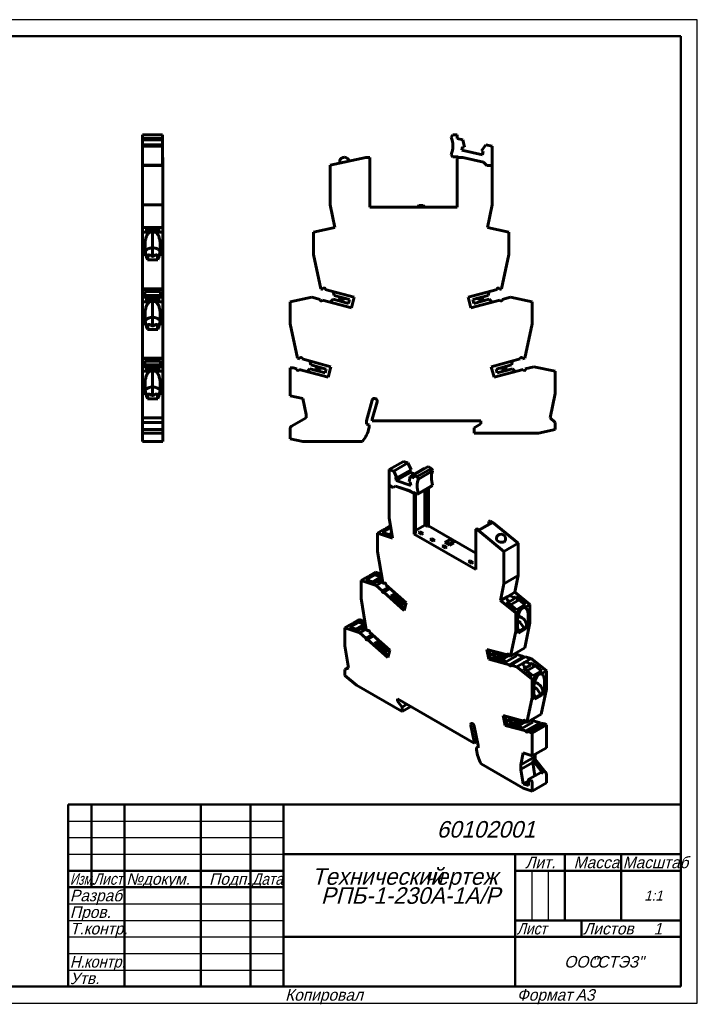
# Model space of a CAD drawing. Header units: millimetres. Extents: x 0 to 420, y 0 to 297.
# Tile 2 of 2: x 215 to 420, y 0 to 297. Entities that reach past the tile are written whole.
import ezdxf

# ---------------------------------------------------------------- set-up
doc = ezdxf.new("R2010")
doc.units = ezdxf.units.MM
doc.styles.add('TextStyle_10', font='T-FLEX Type A.TTF', dxfattribs={"oblique": 15, "height": 3.5})
doc.styles.add('TextStyle_2', font='T-FLEX Type A.TTF', dxfattribs={"oblique": 15, "height": 3.5})
doc.styles.add('TextStyle_3', font='T-FLEX Type A.TTF', dxfattribs={"width": 0.744064, "oblique": 15, "height": 3.5})
doc.styles.add('TextStyle_4', font='T-FLEX Type A.TTF', dxfattribs={"width": 0.883061, "oblique": 15, "height": 3.5})
doc.styles.add('TextStyle_5', font='T-FLEX Type A.TTF', dxfattribs={"width": 0.883061, "oblique": 15, "height": 3.5})
doc.styles.add('TextStyle_6', font='T-FLEX Type A.TTF', dxfattribs={"width": 0.94413, "oblique": 15, "height": 3.5})
doc.styles.add('TextStyle_7', font='T-FLEX Type A.TTF', dxfattribs={"width": 0.98844, "oblique": 15, "height": 3.5})
doc.styles.add('TextStyle_8', font='T-FLEX Type A.TTF', dxfattribs={"oblique": 15, "height": 5})
doc.styles.add('TextStyle_9', font='T-FLEX Type A.TTF', dxfattribs={"oblique": 15, "height": 3})

# ---------------------------------------------------------------- blocks, each defined once
blk = doc.blocks.new('_FR1Страница_1')
at = {"color": 7, "linetype": 'Continuous', "lineweight": 25}
for p, q in [((420, 297), (0, 297)), ((420, 0), (420, 297)), ((230, 55), (295, 55)), ((230, 50), (295, 50)), ((230, 45), (295, 45)), ((370, 40), (370, 25)), ((375, 40), (375, 25)), ((230, 30), (295, 30)), ((230, 25), (295, 25)), ((230, 20), (295, 20)), ((365, 20), (415, 20)), ((385, 20), (385, 20)), ((230, 15), (295, 15)), ((230, 10), (295, 10)), ((0, 0), (420, 0))]:
    blk.add_line(p, q, dxfattribs=at)
at = {"color": 7, "linetype": 'Continuous', "lineweight": 50}
for p, q in [((20, 292), (415, 292)), ((415, 292), (415, 5)), ((230, 5), (230, 60)), ((230, 60), (415, 60)), ((237, 60), (237, 35)), ((247, 60), (247, 5)), ((270, 60), (270, 5)), ((285, 60), (285, 5)), ((295, 60), (295, 5)), ((295, 45), (415, 45)), ((365, 45), (365, 5)), ((380, 45), (380, 25)), ((397, 45), (397, 25)), ((230, 40), (295, 40)), ((365, 40), (415, 40)), ((230, 35), (295, 35)), ((365, 25), (415, 25)), ((385, 25), (385, 20)), ((295, 20), (415, 20)), ((415, 5), (20, 5))]:
    blk.add_line(p, q, dxfattribs=at)
at = {"color": 7, "oblique": 15}
for s, height, style, p in [('60102001', 5, 'TextStyle_8', (341.3, 50)), ('Лит.', 3.5, 'TextStyle_2', (368.03, 40.76)), ('Масса', 3.5, 'TextStyle_2', (382.65, 40.76)), ('№', 3.5, 'TextStyle_2', (247.5, 35.75)), ('Подп.', 3.5, 'TextStyle_2', (272.53, 35.75)), ('Технический', 5, 'TextStyle_8', (303.55, 35.75)), ('чертеж', 5, 'TextStyle_8', (337.51, 35.75)), ('докум.', 3.5, 'TextStyle_2', (252.5, 35.75)), ('Разраб.', 3.5, 'TextStyle_2', (230.5, 30.75)), ('РПБ-1-230A-1A/P', 5, 'TextStyle_8', (306.29, 30)), ('1:1', 3, 'TextStyle_9', (403.99, 31)), ('Пров.', 3.5, 'TextStyle_2', (230.5, 25.75)), ('Т.контр.', 3.5, 'TextStyle_2', (230.5, 20.75)), ('Листов', 3.5, 'TextStyle_2', (385.5, 20.75)), ('1', 3.5, 'TextStyle_10', (406.78, 20.75)), ('ООО', 3.5, 'TextStyle_2', (379.78, 10.75)), ('"СТЭЗ"', 3.5, 'TextStyle_2', (388.03, 10.75)), ('Утв.', 3.5, 'TextStyle_2', (230.5, 5.75)), ('Копировал', 3.5, 'TextStyle_2', (295.5, 0.75)), ('Формат', 3.5, 'TextStyle_2', (365.5, 0.75)), ('A3', 3.5, 'TextStyle_2', (383.24, 0.75))]:
    blk.add_text(s, height=height, dxfattribs=dict(at, style=style)).set_placement(p)
for s, style, width, p in [('Масштаб', 'TextStyle_7', 0.98844, (397.5, 40.76)), ('Изм.', 'TextStyle_3', 0.744064, (230.5, 35.75)), ('Лист', 'TextStyle_4', 0.883061, (237.5, 35.75)), ('Дата', 'TextStyle_5', 0.883061, (285.5, 35.75)), ('Лист', 'TextStyle_4', 0.883061, (365.5, 20.75)), ('Н.', 'TextStyle_6', 0.94413, (230.5, 10.75)), ('контр.', 'TextStyle_6', 0.94413, (234.75, 10.75))]:
    blk.add_text(s, height=3.5, dxfattribs=dict(at, style=style, width=width)).set_placement(p)
blk = doc.blocks.new('Страница_1')
at = {"color": 7, "linetype": 'Continuous', "lineweight": 60}
for p, q in [((252.463, 262.243), (258.513, 262.243)), ((252.463, 261.1), (252.463, 262.243)), ((258.513, 261.1), (258.513, 262.243)), ((346.108, 262.243), (345.621, 261.56)), ((347.47, 262.243), (346.108, 262.243)), ((347.47, 261.1), (347.47, 262.243)), ((252.463, 260.737), (252.463, 261.1)), ((252.463, 261.1), (258.513, 261.1)), ((252.463, 260.737), (258.513, 260.737)), ((252.463, 259.262), (252.463, 260.737)), ((252.463, 258.847), (252.463, 259.257)), ((252.463, 259.257), (258.513, 259.257)), ((258.513, 258.847), (252.463, 258.847)), ((252.463, 253.043), (252.463, 258.847)), ((258.513, 260.737), (258.513, 261.1)), ((258.513, 259.262), (258.513, 260.737)), ((258.513, 258.847), (258.513, 259.257)), ((258.513, 253.043), (258.513, 258.847)), ((349.176, 260.737), (347.47, 261.1)), ((349.643, 258.486), (349.176, 260.737)), ((356.14, 259.257), (354.797, 257.391)), ((358.07, 258.847), (356.14, 259.257)), ((358.07, 253.043), (358.07, 258.847)), ((345.621, 256.227), (346.108, 255.543)), ((348.904, 257.549), (349.127, 258.596)), ((355.091, 256.234), (348.904, 257.549)), ((349.127, 258.596), (349.643, 258.486)), ((354.797, 257.391), (355.314, 257.281)), ((355.314, 257.281), (355.091, 256.234)), ((252.438, 254.021), (252.438, 255.343)), ((252.463, 255.343), (252.438, 255.343)), ((252.438, 252.993), (252.438, 254.021)), ((252.438, 254.021), (252.463, 254.021)), ((252.438, 252.993), (258.538, 252.993)), ((252.438, 241.065), (252.438, 252.993)), ((252.463, 253.043), (252.463, 252.993)), ((258.513, 253.043), (252.463, 253.043)), ((258.513, 255.343), (258.538, 255.343)), ((258.513, 254.021), (258.538, 254.021)), ((258.513, 253.043), (258.513, 252.993)), ((258.538, 254.021), (258.538, 255.343)), ((258.538, 254.021), (258.538, 252.993)), ((258.538, 241.065), (258.538, 252.993)), ((319.92, 255.343), (309.07, 253.043)), ((309.07, 253.043), (309.07, 241.065)), ((311.996, 253.92), (312.021, 253.669)), ((319.92, 255.343), (321.12, 255.343)), ((321.12, 240.343), (321.12, 255.343)), ((346.108, 255.543), (347.736, 255.543)), ((347.42, 254.997), (347.62, 255.343)), ((347.42, 254.997), (347.42, 240.343)), ((347.736, 255.543), (347.62, 255.343)), ((347.62, 255.343), (349.22, 255.343)), ((355.443, 254.021), (349.22, 255.343)), ((356.47, 252.993), (355.443, 254.021)), ((358.07, 252.993), (356.47, 252.993)), ((358.07, 253.043), (357.97, 253.043)), ((357.97, 253.043), (357.97, 252.993)), ((358.07, 241.065), (358.07, 252.993)), ((252.438, 241.065), (258.538, 241.065)), ((252.438, 234.216), (252.438, 241.065)), ((258.538, 234.216), (258.538, 241.065)), ((309.07, 241.065), (310.526, 234.216)), ((356.615, 234.216), (358.07, 241.065)), ((347.42, 240.343), (321.12, 240.343)), ((335.846, 240.843), (335.67, 240.668)), ((335.67, 240.343), (335.67, 240.668)), ((335.846, 240.843), (337.17, 240.843)), ((337.17, 240.843), (337.67, 240.343)), ((252.438, 232.843), (252.438, 234.216)), ((255.488, 234.216), (252.438, 234.216)), ((252.438, 226.11), (252.438, 232.843)), ((254.547, 232.843), (252.438, 232.843)), ((253.588, 233.88), (253.588, 233.021)), ((253.588, 233.88), (254.438, 233.88)), ((254.438, 233.697), (253.588, 233.697)), ((253.588, 233.486), (257.388, 233.486)), ((253.588, 233.021), (257.388, 233.021)), ((254.438, 233.997), (254.438, 233.88)), ((254.438, 233.697), (254.438, 233.88)), ((254.438, 233.697), (254.438, 233.58)), ((256.538, 233.58), (254.438, 233.58)), ((258.538, 234.216), (255.488, 234.216)), ((255.488, 228.096), (255.488, 232.897)), ((258.538, 232.843), (256.429, 232.843)), ((256.538, 233.997), (256.538, 233.88)), ((256.538, 233.697), (256.538, 233.88)), ((256.538, 233.88), (257.388, 233.88)), ((256.538, 233.697), (256.538, 233.58)), ((257.388, 233.697), (256.538, 233.697)), ((257.388, 233.021), (257.388, 233.88)), ((258.538, 234.216), (258.538, 232.843)), ((258.538, 232.843), (258.538, 226.11)), ((310.526, 234.216), (304.07, 232.843)), ((304.07, 232.843), (304.07, 226.11)), ((363.07, 232.843), (356.615, 234.216)), ((363.07, 226.11), (363.07, 232.843)), ((253.188, 229.073), (253.188, 228.027)), ((257.788, 228.027), (257.788, 229.073)), ((253.455, 226.11), (252.438, 226.11)), ((252.438, 215.74), (252.438, 226.11)), ((255.488, 228.096), (255.488, 225.514)), ((258.538, 226.11), (257.521, 226.11)), ((258.538, 226.11), (258.538, 215.74)), ((304.07, 226.11), (306.275, 215.74)), ((360.866, 215.74), (363.07, 226.11)), ((253.956, 224.459), (257.02, 224.459)), ((253.988, 225.648), (253.988, 225.586)), ((253.988, 224.459), (253.988, 225.586)), ((256.988, 225.648), (256.988, 225.586)), ((256.988, 225.586), (256.988, 224.459)), ((252.438, 215.569), (252.438, 215.74)), ((258.538, 215.74), (252.438, 215.74)), ((258.538, 215.569), (252.438, 215.569)), ((252.438, 215.564), (252.438, 215.535)), ((252.438, 213.221), (252.438, 215.535)), ((258.538, 215.535), (252.438, 215.535)), ((257.888, 214.902), (253.088, 214.902)), ((253.088, 214.902), (253.088, 213.731)), ((257.888, 213.731), (257.888, 214.902)), ((258.538, 215.74), (258.538, 215.569)), ((258.538, 215.564), (258.538, 215.535)), ((258.538, 213.221), (258.538, 215.535)), ((306.275, 215.74), (306.916, 215.569)), ((306.916, 215.569), (306.975, 215.789)), ((307.622, 215.535), (307.634, 215.625)), ((307.622, 215.535), (316.358, 213.194)), ((310.297, 213.731), (309.983, 214.902)), ((350.783, 213.194), (359.519, 215.535)), ((357.158, 214.902), (356.844, 213.731)), ((359.507, 215.625), (359.519, 215.535)), ((360.166, 215.789), (360.225, 215.569)), ((360.225, 215.569), (360.866, 215.74)), ((252.438, 211.843), (252.438, 213.216)), ((255.488, 213.216), (252.438, 213.216)), ((254.547, 211.843), (252.438, 211.843)), ((252.438, 205.11), (252.438, 211.843)), ((253.088, 213.731), (257.888, 213.731)), ((253.088, 213.731), (253.088, 213.216)), ((253.588, 212.88), (254.438, 212.88)), ((253.588, 212.88), (253.588, 212.021)), ((254.438, 212.697), (253.588, 212.697)), ((253.588, 212.486), (257.388, 212.486)), ((253.588, 212.021), (257.388, 212.021)), ((256.938, 213.374), (254.038, 213.374)), ((254.038, 213.216), (254.038, 213.374)), ((254.438, 212.997), (254.438, 212.88)), ((254.438, 212.697), (254.438, 212.88)), ((254.438, 212.697), (254.438, 212.58)), ((256.538, 212.58), (254.438, 212.58)), ((258.538, 213.216), (255.488, 213.216)), ((255.488, 207.096), (255.488, 211.897)), ((258.538, 211.843), (256.429, 211.843)), ((256.538, 212.997), (256.538, 212.88)), ((256.538, 212.697), (256.538, 212.88)), ((256.538, 212.88), (257.388, 212.88)), ((256.538, 212.697), (256.538, 212.58)), ((257.388, 212.697), (256.538, 212.697)), ((256.938, 213.374), (256.938, 213.216)), ((257.388, 212.021), (257.388, 212.88)), ((257.888, 213.216), (257.888, 213.731)), ((258.538, 213.216), (258.538, 211.843)), ((258.538, 211.843), (258.538, 205.11)), ((303.526, 213.216), (297.07, 211.843)), ((297.07, 205.11), (297.07, 211.843)), ((306.086, 212.53), (303.526, 213.216)), ((306.086, 212.53), (306.074, 212.439)), ((315.504, 210.006), (306.762, 212.349)), ((309.129, 211.714), (309.986, 212.572)), ((309.986, 212.572), (314.616, 211.331)), ((314.927, 212.49), (310.297, 213.731)), ((311.309, 212.217), (311.906, 212.377)), ((311.63, 213.374), (312.058, 212.946)), ((312.446, 212.302), (313.624, 211.597)), ((312.564, 212.741), (313.913, 212.762)), ((314.616, 211.331), (314.927, 212.49)), ((316.358, 213.194), (315.504, 210.006)), ((351.637, 210.006), (350.783, 213.194)), ((360.379, 212.349), (351.637, 210.006)), ((356.844, 213.731), (352.214, 212.49)), ((352.214, 212.49), (352.525, 211.331)), ((352.525, 211.331), (357.155, 212.572)), ((353.228, 212.762), (354.577, 212.741)), ((353.517, 211.597), (354.695, 212.302)), ((355.083, 212.946), (355.511, 213.374)), ((355.235, 212.377), (355.832, 212.217)), ((357.155, 212.572), (358.012, 211.714)), ((363.615, 213.216), (361.055, 212.53)), ((361.067, 212.439), (361.055, 212.53)), ((370.07, 211.843), (363.615, 213.216)), ((370.07, 205.11), (370.07, 211.843)), ((253.188, 208.073), (253.188, 207.027)), ((255.488, 207.096), (255.488, 204.514)), ((257.788, 207.027), (257.788, 208.073)), ((252.438, 205.11), (253.455, 205.11)), ((252.438, 194.74), (252.438, 205.11)), ((253.956, 203.459), (257.02, 203.459)), ((253.988, 204.648), (253.988, 204.586)), ((253.988, 203.459), (253.988, 204.586)), ((256.988, 204.648), (256.988, 204.586)), ((256.988, 204.586), (256.988, 203.459)), ((257.521, 205.11), (258.538, 205.11)), ((258.538, 194.74), (258.538, 205.11)), ((297.07, 205.11), (299.275, 194.74)), ((367.866, 194.74), (370.07, 205.11)), ((252.438, 194.569), (252.438, 194.74)), ((258.538, 194.74), (252.438, 194.74)), ((258.538, 194.569), (252.438, 194.569)), ((252.438, 194.564), (252.438, 194.535)), ((252.438, 194.535), (252.438, 192.221)), ((258.538, 194.535), (252.438, 194.535)), ((253.088, 193.902), (253.088, 192.731)), ((253.088, 193.902), (257.888, 193.902)), ((257.888, 192.731), (257.888, 193.902)), ((258.538, 194.569), (258.538, 194.74)), ((258.538, 194.564), (258.538, 194.535)), ((258.538, 194.535), (258.538, 192.221)), ((299.275, 194.74), (299.916, 194.569)), ((299.916, 194.569), (299.975, 194.789)), ((300.622, 194.535), (300.634, 194.625)), ((309.358, 192.194), (300.622, 194.535)), ((303.297, 192.731), (302.983, 193.902)), ((366.519, 194.535), (357.783, 192.194)), ((364.158, 193.902), (363.844, 192.731)), ((366.507, 194.625), (366.519, 194.535)), ((367.166, 194.789), (367.225, 194.569)), ((367.225, 194.569), (367.866, 194.74)), ((252.438, 190.843), (252.438, 192.216)), ((252.438, 192.216), (255.488, 192.216)), ((252.438, 184.11), (252.438, 190.843)), ((252.438, 190.843), (254.547, 190.843)), ((253.088, 192.731), (257.888, 192.731)), ((253.088, 192.731), (253.088, 192.216)), ((253.588, 191.88), (253.588, 191.021)), ((253.588, 191.88), (254.438, 191.88)), ((254.438, 191.697), (253.588, 191.697)), ((253.588, 191.486), (257.388, 191.486)), ((253.588, 191.021), (257.388, 191.021)), ((254.038, 192.216), (254.038, 192.374)), ((256.938, 192.374), (254.038, 192.374)), ((254.438, 191.997), (254.438, 191.88)), ((254.438, 191.697), (254.438, 191.88)), ((254.438, 191.697), (254.438, 191.58)), ((256.538, 191.58), (254.438, 191.58)), ((255.488, 192.216), (258.538, 192.216)), ((255.488, 186.096), (255.488, 190.897)), ((256.429, 190.843), (258.538, 190.843)), ((256.538, 191.997), (256.538, 191.88)), ((256.538, 191.697), (256.538, 191.88)), ((256.538, 191.88), (257.388, 191.88)), ((256.538, 191.697), (256.538, 191.58)), ((257.388, 191.697), (256.538, 191.697)), ((256.938, 192.374), (256.938, 192.216)), ((257.388, 191.021), (257.388, 191.88)), ((257.888, 192.216), (257.888, 192.731)), ((258.538, 192.216), (258.538, 190.843)), ((258.538, 184.11), (258.538, 190.843)), ((297.07, 191.843), (297.915, 191.843)), ((297.07, 183.443), (297.07, 191.843)), ((299.081, 191.531), (297.915, 191.843)), ((299.081, 191.531), (299.07, 191.44)), ((308.504, 189.006), (299.758, 191.35)), ((302.129, 190.714), (302.986, 191.572)), ((302.986, 191.572), (307.616, 190.331)), ((307.927, 191.49), (303.297, 192.731)), ((304.906, 191.377), (304.309, 191.217)), ((304.63, 192.374), (305.058, 191.946)), ((306.624, 190.597), (305.446, 191.302)), ((305.564, 191.741), (306.913, 191.762)), ((307.616, 190.331), (307.927, 191.49)), ((309.358, 192.194), (308.504, 189.006)), ((358.637, 189.006), (357.783, 192.194)), ((367.379, 191.349), (358.637, 189.006)), ((363.844, 192.731), (359.214, 191.49)), ((359.214, 191.49), (359.525, 190.331)), ((359.525, 190.331), (364.155, 191.572)), ((360.228, 191.762), (361.577, 191.741)), ((360.517, 190.597), (361.695, 191.302)), ((362.083, 191.946), (362.511, 192.374)), ((362.235, 191.377), (362.832, 191.217)), ((364.155, 191.572), (365.012, 190.714)), ((370.615, 192.216), (368.055, 191.53)), ((368.067, 191.439), (368.055, 191.53)), ((377.07, 190.843), (370.615, 192.216)), ((377.07, 184.11), (377.07, 190.843)), ((253.188, 187.073), (253.188, 186.027)), ((255.488, 186.096), (255.488, 183.514)), ((257.788, 186.027), (257.788, 187.073)), ((252.438, 176.797), (252.438, 184.11)), ((252.438, 184.11), (253.455, 184.11)), ((253.956, 182.459), (257.02, 182.459)), ((253.988, 183.648), (253.988, 183.586)), ((253.988, 182.459), (253.988, 183.586)), ((256.988, 183.648), (256.988, 183.586)), ((256.988, 183.586), (256.988, 182.459)), ((257.521, 184.11), (258.538, 184.11)), ((258.538, 184.11), (258.538, 176.797)), ((297.07, 183.443), (300.852, 182.647)), ((300.852, 182.647), (301.872, 177.802)), ((320.07, 175.843), (321.748, 182.052)), ((323.291, 181.628), (321.83, 176.412)), ((323.291, 181.628), (323.32, 181.843)), ((375.516, 176.797), (377.07, 184.11)), ((252.438, 175.398), (252.438, 176.797)), ((258.538, 176.797), (252.438, 176.797)), ((258.538, 175.398), (258.538, 176.797)), ((297.47, 174.244), (301.874, 176.786)), ((301.872, 177.802), (301.874, 176.786)), ((320.07, 174.893), (320.07, 175.843)), ((321.83, 176.412), (321.83, 175.843)), ((321.83, 175.843), (354.57, 175.843)), ((354.57, 175.843), (354.57, 174.943)), ((377.07, 175.398), (375.516, 176.797)), ((258.538, 175.398), (252.438, 175.398)), ((252.438, 173.217), (252.438, 175.398)), ((258.538, 173.217), (252.438, 173.217)), ((252.438, 172.143), (252.438, 173.217)), ((258.538, 175.398), (258.538, 173.217)), ((258.538, 173.217), (258.538, 172.143)), ((297.07, 170.443), (297.07, 173.551)), ((320.87, 174.679), (320.07, 174.893)), ((320.87, 173.804), (320.87, 174.679)), ((354.57, 174.943), (352.57, 173.789)), ((352.57, 173.789), (352.57, 172.143)), ((372.02, 172.143), (377.07, 173.217)), ((377.07, 173.217), (377.07, 175.398)), ((258.538, 172.143), (252.438, 172.143)), ((252.438, 169.643), (252.438, 172.139)), ((258.538, 169.643), (252.438, 169.643)), ((258.538, 169.643), (258.538, 172.139)), ((297.07, 170.443), (300.87, 169.643)), ((300.87, 169.643), (318.853, 169.643)), ((352.57, 172.143), (372.02, 172.143)), ((326.973, 161.145), (331.251, 163.615)), ((331.251, 163.615), (332.616, 163.162)), ((326.973, 156.406), (326.973, 161.145)), ((326.973, 161.145), (328.338, 160.692)), ((332.616, 163.162), (328.338, 160.692)), ((328.338, 160.692), (329.288, 158.62)), ((333.566, 161.09), (329.288, 158.62)), ((332.616, 163.162), (333.566, 161.09)), ((333.251, 160.908), (333.358, 160.265)), ((337.54, 161.527), (333.262, 159.057)), ((338.746, 162.061), (334.468, 159.591)), ((339.71, 161.504), (335.432, 159.035)), ((340.054, 160.748), (335.776, 158.278)), ((337.54, 161.527), (337.72, 161.468)), ((338.746, 162.061), (339.71, 161.504)), ((339.71, 161.504), (340.054, 160.748)), ((329.288, 158.62), (328.922, 158.741)), ((328.922, 158.741), (329.08, 157.795)), ((333.358, 160.265), (329.08, 157.795)), ((329.08, 157.795), (333.454, 156.343)), ((332.932, 157.41), (333.262, 159.057)), ((333.262, 159.057), (334.468, 158.657)), ((333.358, 160.265), (334.626, 159.845)), ((334.468, 158.657), (334.468, 159.591)), ((334.468, 159.591), (335.432, 159.035)), ((335.432, 159.035), (335.776, 158.278)), ((327.023, 156.394), (326.955, 156.355)), ((326.955, 146.615), (326.955, 156.355)), ((328.087, 155.702), (326.955, 156.355)), ((326.973, 156.406), (327.044, 156.366)), ((327.044, 156.366), (327.044, 156.325)), ((328.104, 155.712), (327.044, 156.325)), ((328.813, 156.122), (328.087, 155.702)), ((328.831, 156.132), (328.813, 156.122)), ((328.813, 156.122), (333.213, 154.661)), ((328.831, 156.132), (333.231, 154.671)), ((333.297, 157.289), (332.932, 157.41)), ((333.231, 154.671), (333.213, 154.661)), ((334.345, 154.008), (333.213, 154.661)), ((334.362, 154.018), (333.231, 154.671)), ((333.454, 156.343), (333.297, 157.289)), ((335.432, 153.564), (339.71, 156.034)), ((340.054, 156.393), (335.776, 153.923)), ((337.739, 154.896), (337.739, 144.373)), ((338.446, 143.965), (338.446, 155.304)), ((338.799, 155.508), (338.799, 144.169)), ((340.054, 156.393), (339.71, 156.034)), ((334.281, 154.229), (334.362, 154.018)), ((335.432, 153.564), (334.281, 154.229)), ((334.345, 154.008), (334.362, 154.018)), ((334.486, 153.643), (334.345, 154.008)), ((334.84, 153.848), (334.486, 153.643)), ((334.486, 141.679), (334.486, 153.643)), ((334.84, 153.848), (334.811, 153.923)), ((334.84, 141.883), (334.84, 153.848)), ((335.776, 153.923), (335.432, 153.564)), ((327.985, 140.429), (326.955, 146.615)), ((323.42, 141.944), (324.911, 142.805)), ((327.436, 143.725), (324.825, 142.217)), ((327.451, 143.637), (324.931, 142.182)), ((326.242, 143.574), (327.355, 144.216)), ((334.84, 142.699), (337.739, 144.373)), ((338.446, 143.965), (337.739, 144.373)), ((338.446, 143.965), (338.799, 144.169)), ((338.799, 144.169), (353.083, 135.923)), ((353.083, 143.189), (353.437, 143.394)), ((353.083, 143.189), (353.932, 142.699)), ((353.083, 143.189), (353.083, 130.942)), ((354.144, 142.985), (353.437, 143.394)), ((358.245, 145.19), (353.932, 142.699)), ((357.75, 145.067), (354.144, 142.985)), ((357.396, 145.68), (357.043, 145.476)), ((357.043, 145.476), (357.75, 145.067)), ((357.043, 144.659), (357.043, 145.476)), ((358.245, 145.19), (357.396, 145.68)), ((358.245, 145.19), (365.917, 138.882)), ((323.42, 141.944), (323.42, 136.446)), ((327.985, 140.429), (323.42, 141.944)), ((324.825, 142.217), (327.68, 141.27)), ((327.709, 142.085), (326.802, 141.561)), ((327.805, 141.508), (327.497, 141.33)), ((327.831, 141.356), (327.68, 141.27)), ((334.486, 141.679), (334.84, 141.883)), ((353.083, 130.942), (334.486, 141.679)), ((335.745, 142.095), (336.24, 142.381)), ((336.678, 141.556), (335.745, 142.095)), ((336.24, 142.381), (336.24, 141.81)), ((336.24, 142.381), (337.173, 141.842)), ((337.173, 141.842), (336.678, 141.556)), ((339.323, 140.03), (339.818, 140.315)), ((340.242, 139.499), (339.323, 140.03)), ((339.818, 140.315), (340.737, 139.785)), ((339.818, 140.315), (339.818, 139.744)), ((340.737, 139.785), (340.242, 139.499)), ((345.411, 140.025), (344.138, 139.291)), ((346.347, 139.485), (345.411, 140.025)), ((361.604, 136.392), (353.932, 142.699)), ((362.086, 139.937), (362.101, 140.101)), ((342.901, 137.964), (343.396, 138.25)), ((343.82, 137.433), (342.901, 137.964)), ((343.396, 138.25), (343.396, 137.678)), ((343.396, 138.25), (344.315, 137.719)), ((344.138, 139.291), (343.785, 139.086)), ((343.785, 139.086), (345.199, 138.27)), ((344.315, 137.719), (343.82, 137.433)), ((345.075, 138.75), (344.138, 139.291)), ((346.347, 139.485), (345.075, 138.75)), ((345.199, 138.535), (345.075, 138.75)), ((345.199, 138.535), (346.472, 139.27)), ((346.472, 139.005), (345.199, 138.27)), ((345.199, 138.27), (345.199, 138.535)), ((346.347, 139.485), (346.472, 139.27)), ((346.472, 139.005), (346.472, 139.27)), ((361.604, 136.392), (365.917, 138.882)), ((365.917, 138.882), (365.917, 129.102)), ((323.42, 136.446), (324.978, 127.08)), ((361.604, 136.392), (361.604, 126.611)), ((350.891, 133.351), (351.386, 133.636)), ((351.81, 132.82), (350.891, 133.351)), ((351.386, 133.636), (351.386, 133.065)), ((351.386, 133.636), (352.305, 133.106)), ((352.305, 133.106), (351.81, 132.82)), ((318.47, 127.656), (319.961, 128.517)), ((322.562, 129.48), (319.875, 127.929)), ((319.875, 127.929), (322.73, 126.981)), ((322.577, 129.392), (319.982, 127.893)), ((321.292, 129.285), (322.784, 130.146)), ((324.448, 128.771), (321.853, 127.272)), ((324.648, 128.255), (322.547, 127.042)), ((324.697, 128.771), (322.562, 129.48)), ((322.562, 129.48), (322.577, 129.392)), ((322.577, 129.392), (324.448, 128.771)), ((322.784, 130.146), (324.567, 129.554)), ((323.532, 127.261), (324.763, 127.971)), ((324.448, 128.771), (324.648, 128.255)), ((324.648, 128.255), (324.781, 128.266)), ((324.829, 127.977), (324.763, 127.971)), ((324.763, 127.971), (324.882, 127.253)), ((361.604, 126.611), (365.917, 129.102)), ((365.917, 129.102), (364.888, 124.104)), ((323.035, 126.14), (318.47, 127.656)), ((318.47, 127.656), (318.47, 122.158)), ((323.331, 127.328), (322.73, 126.981)), ((323.035, 126.14), (324.951, 127.246)), ((323.035, 126.14), (324.845, 124.535)), ((323.723, 127.198), (323.331, 127.328)), ((324.845, 124.535), (326.75, 125.635)), ((324.978, 127.08), (325.432, 126.678)), ((325.323, 124.111), (327.228, 125.211)), ((325.432, 126.678), (325.715, 126.841)), ((325.432, 126.678), (325.474, 126.833)), ((325.569, 126.889), (325.474, 126.833)), ((325.94, 126.431), (325.931, 126.362)), ((332.108, 120.884), (325.931, 126.362)), ((360.574, 121.614), (361.604, 126.611)), ((320.029, 112.791), (318.47, 122.158)), ((324.837, 124.466), (324.845, 124.535)), ((325.323, 124.111), (331.504, 118.63)), ((327.456, 122.893), (328.062, 123.243)), ((327.456, 122.893), (331.65, 119.174)), ((328.755, 123.643), (328.062, 123.243)), ((328.062, 123.243), (331.337, 120.34)), ((328.282, 124.063), (328.228, 124.325)), ((331.556, 121.159), (328.282, 124.063)), ((329.669, 122.801), (329.691, 122.814)), ((331.307, 121.349), (329.669, 122.801)), ((329.669, 122.801), (329.719, 122.788)), ((360.574, 121.614), (362.731, 122.859)), ((362.731, 122.859), (364.888, 124.104)), ((364.645, 122.092), (363.16, 121.234)), ((364.2, 122.69), (364.591, 122.368)), ((365.102, 122.618), (364.501, 122.271)), ((364.501, 122.271), (364.591, 122.368)), ((364.501, 122.271), (364.645, 122.092)), ((364.591, 122.368), (365.192, 122.715)), ((364.888, 124.104), (369.453, 120.348)), ((365.192, 122.715), (365.102, 122.618)), ((365.102, 122.618), (365.869, 121.664)), ((368.048, 120.365), (365.192, 122.715)), ((331.226, 121.452), (331.307, 121.349)), ((331.307, 121.349), (331.328, 121.361)), ((331.556, 121.159), (331.337, 120.34)), ((331.504, 118.63), (332.108, 120.884)), ((365.139, 117.858), (360.574, 121.614)), ((362.505, 121.163), (363.106, 121.51)), ((362.505, 121.163), (365.361, 118.814)), ((363.016, 121.414), (362.537, 121.137)), ((362.715, 121.833), (363.106, 121.51)), ((363.016, 121.414), (363.106, 121.51)), ((363.016, 121.414), (363.16, 121.234)), ((363.535, 120.316), (366.162, 121.833)), ((365.361, 118.814), (368.048, 120.365)), ((366.162, 121.833), (367.988, 120.331)), ((366.647, 118.742), (367.119, 119.248)), ((367.961, 119.487), (369.453, 120.348)), ((369.453, 120.348), (369.453, 114.85)), ((365.139, 117.858), (366.63, 118.719)), ((365.139, 112.36), (365.139, 117.858)), ((368.922, 116.109), (368.922, 116.963)), ((315.012, 114.228), (313.52, 113.367)), ((318.085, 111.852), (313.52, 113.367)), ((313.52, 107.869), (313.52, 113.367)), ((317.612, 115.191), (314.925, 113.64)), ((314.925, 113.64), (317.781, 112.692)), ((317.627, 115.103), (315.032, 113.605)), ((317.834, 115.857), (316.343, 114.996)), ((319.498, 114.482), (316.903, 112.984)), ((319.698, 113.966), (317.598, 112.753)), ((317.612, 115.191), (317.627, 115.103)), ((319.747, 114.483), (317.612, 115.191)), ((317.627, 115.103), (319.498, 114.482)), ((318.382, 113.039), (317.781, 112.692)), ((317.834, 115.857), (319.617, 115.265)), ((318.773, 112.909), (318.382, 113.039)), ((318.583, 112.973), (319.813, 113.683)), ((319.498, 114.482), (319.698, 113.966)), ((319.698, 113.966), (319.831, 113.978)), ((319.879, 113.689), (319.813, 113.683)), ((319.813, 113.683), (319.932, 112.964)), ((365.67, 115.085), (365.67, 114.231)), ((367.327, 113.043), (365.885, 112.21)), ((365.964, 111.774), (368.131, 113.025)), ((366.574, 114.869), (366.63, 114.786)), ((366.63, 114.786), (367.904, 113.02)), ((367.904, 113.02), (367.327, 113.043)), ((367.757, 115.715), (368.105, 115.234)), ((369.453, 114.85), (367.894, 107.283)), ((368.097, 113.055), (367.904, 113.02)), ((368.097, 113.055), (368.131, 113.025)), ((368.734, 114.435), (369.453, 114.85)), ((320.001, 112.958), (318.085, 111.852)), ((318.085, 111.852), (319.895, 110.247)), ((319.887, 110.178), (319.895, 110.247)), ((319.895, 110.247), (321.801, 111.347)), ((320.482, 112.389), (320.029, 112.791)), ((320.373, 109.823), (322.279, 110.923)), ((320.482, 112.389), (320.765, 112.553)), ((320.482, 112.389), (320.524, 112.545)), ((320.619, 112.6), (320.524, 112.545)), ((320.99, 112.142), (320.982, 112.073)), ((320.982, 112.073), (327.159, 106.595)), ((323.332, 109.774), (323.279, 110.036)), ((365.139, 112.36), (363.581, 104.793)), ((365.139, 112.36), (365.858, 112.775)), ((313.52, 107.869), (314.619, 101.264)), ((320.373, 109.823), (326.555, 104.341)), ((322.506, 108.604), (323.113, 108.954)), ((322.506, 108.604), (326.7, 104.885)), ((323.805, 109.354), (323.113, 108.954)), ((323.113, 108.954), (326.387, 106.051)), ((326.606, 106.87), (323.332, 109.774)), ((324.72, 108.513), (324.741, 108.525)), ((326.357, 107.061), (324.72, 108.513)), ((324.72, 108.513), (324.77, 108.499)), ((326.276, 107.163), (326.357, 107.061)), ((326.357, 107.061), (326.378, 107.073)), ((363.581, 104.793), (367.894, 107.283)), ((326.606, 106.87), (326.387, 106.051)), ((326.555, 104.341), (327.159, 106.595)), ((356.451, 106.83), (362.628, 105.175)), ((356.451, 106.83), (357.055, 103.879)), ((356.994, 106.684), (357.514, 104.144)), ((357.514, 104.144), (357.055, 103.879)), ((362.022, 102.936), (357.514, 104.144)), ((358.142, 104.864), (357.922, 105.937)), ((361.196, 105.059), (357.922, 105.937)), ((358.813, 105.251), (358.142, 104.864)), ((358.142, 104.864), (361.416, 103.986)), ((359.342, 105.556), (358.813, 105.251)), ((359.515, 105.063), (360.043, 105.368)), ((359.515, 105.063), (360.348, 105.158)), ((361.152, 104.625), (359.515, 105.063)), ((360.73, 104.999), (361.152, 104.625)), ((361.152, 104.625), (362.271, 105.271)), ((361.321, 105.525), (361.196, 105.059)), ((361.787, 105.4), (361.196, 105.059)), ((363.116, 104.968), (361.416, 103.986)), ((362.022, 102.936), (365.416, 104.896)), ((362.628, 105.175), (362.619, 105.254)), ((362.628, 105.175), (362.928, 105.348)), ((363.127, 104.914), (363.086, 105.118)), ((363.581, 104.793), (363.127, 104.914)), ((363.236, 102.222), (367.549, 104.713)), ((363.714, 102.094), (368.027, 104.585)), ((365.416, 104.896), (365.002, 105.613)), ((365.151, 105.355), (367.549, 104.713)), ((367.681, 102.855), (369.837, 104.1)), ((368.027, 104.585), (369.837, 104.1)), ((369.837, 104.1), (374.402, 100.344)), ((313.52, 100.755), (314.6, 101.379)), ((313.52, 100.755), (314.619, 101.264)), ((363.236, 102.222), (357.055, 103.879)), ((361.416, 103.986), (362.022, 102.936)), ((363.714, 102.094), (363.722, 102.016)), ((365.524, 101.609), (363.714, 102.094)), ((365.524, 101.609), (367.681, 102.855)), ((365.524, 101.609), (370.089, 97.853)), ((367.455, 101.159), (368.056, 101.506)), ((367.455, 101.159), (370.31, 98.81)), ((367.966, 101.409), (367.487, 101.133)), ((367.664, 101.828), (368.056, 101.506)), ((367.966, 101.409), (368.056, 101.506)), ((367.966, 101.409), (368.11, 101.23)), ((369.595, 102.088), (368.11, 101.23)), ((368.484, 100.312), (371.112, 101.829)), ((369.149, 102.686), (369.541, 102.363)), ((370.052, 102.614), (369.451, 102.267)), ((369.451, 102.267), (369.541, 102.363)), ((369.451, 102.267), (369.595, 102.088)), ((370.142, 102.71), (369.541, 102.363)), ((370.142, 102.71), (370.052, 102.614)), ((370.052, 102.614), (370.819, 101.66)), ((372.997, 100.361), (370.142, 102.71)), ((371.112, 101.829), (372.938, 100.327)), ((313.52, 100.755), (313.52, 98.975)), ((313.52, 98.975), (317.091, 96.037)), ((371.58, 98.714), (370.089, 97.853)), ((370.31, 98.81), (372.997, 100.361)), ((371.597, 98.738), (372.069, 99.244)), ((374.402, 100.344), (372.911, 99.483)), ((374.402, 94.846), (374.402, 100.344)), ((317.091, 96.037), (330.845, 88.096)), ((370.089, 92.355), (370.089, 97.853)), ((372.707, 95.711), (373.055, 95.229)), ((373.872, 96.105), (373.872, 96.959)), ((370.089, 92.355), (368.53, 84.789)), ((370.089, 92.355), (370.808, 92.771)), ((370.619, 95.081), (370.619, 94.227)), ((372.277, 93.038), (370.835, 92.206)), ((370.914, 91.77), (373.081, 93.021)), ((371.524, 94.865), (371.58, 94.782)), ((371.58, 94.782), (372.854, 93.016)), ((372.854, 93.016), (372.277, 93.038)), ((374.402, 94.846), (372.844, 87.279)), ((373.047, 93.051), (372.854, 93.016)), ((373.047, 93.051), (373.081, 93.021)), ((373.683, 94.431), (374.402, 94.846)), ((329.43, 91.199), (329.43, 91.934)), ((329.43, 91.934), (352.581, 78.567)), ((329.43, 91.199), (330.067, 91.566)), ((330.845, 89.44), (329.43, 91.199)), ((330.845, 89.44), (332.297, 90.278)), ((330.845, 88.096), (333.461, 89.607)), ((330.845, 88.096), (330.845, 89.44)), ((361.4, 86.826), (367.577, 85.171)), ((361.4, 86.826), (362.004, 83.875)), ((361.944, 86.68), (362.464, 84.14)), ((368.53, 84.789), (372.844, 87.279)), ((351.548, 83.887), (351.527, 84.075)), ((352.581, 79.032), (351.548, 83.887)), ((352.639, 83.604), (353.825, 77.849)), ((362.464, 84.14), (362.004, 83.875)), ((362.004, 83.875), (368.189, 82.217)), ((366.972, 82.932), (362.464, 84.14)), ((366.146, 85.055), (362.872, 85.933)), ((363.091, 84.859), (362.872, 85.933)), ((363.763, 85.247), (363.091, 84.859)), ((363.091, 84.859), (366.366, 83.982)), ((364.291, 85.552), (363.763, 85.247)), ((364.465, 85.059), (364.993, 85.364)), ((365.298, 85.154), (364.465, 85.059)), ((364.465, 85.059), (366.102, 84.621)), ((366.102, 84.621), (365.68, 84.995)), ((366.102, 84.621), (367.221, 85.266)), ((366.271, 85.521), (366.146, 85.055)), ((366.736, 85.396), (366.146, 85.055)), ((368.066, 84.964), (366.366, 83.982)), ((366.366, 83.982), (366.972, 82.932)), ((366.972, 82.932), (370.366, 84.892)), ((367.577, 85.171), (367.569, 85.25)), ((367.577, 85.171), (367.878, 85.344)), ((368.077, 84.91), (368.035, 85.114)), ((368.53, 84.789), (368.077, 84.91)), ((368.189, 82.217), (372.502, 84.708)), ((368.667, 82.089), (372.98, 84.58)), ((373.805, 84.359), (369.492, 81.868)), ((370.366, 84.892), (369.952, 85.609)), ((370.089, 81.523), (374.402, 84.014)), ((370.101, 85.351), (372.502, 84.708)), ((372.98, 84.58), (373.805, 84.359)), ((374.402, 84.014), (373.805, 84.359)), ((374.402, 77.155), (374.402, 84.014)), ((368.667, 82.089), (368.675, 82.011)), ((368.667, 82.089), (369.492, 81.868)), ((370.089, 81.523), (369.492, 81.868)), ((370.089, 74.665), (370.089, 81.523)), ((353.475, 79.548), (352.581, 79.032)), ((352.581, 78.567), (353.561, 79.133)), ((352.581, 78.567), (352.581, 79.032)), ((353.26, 77.225), (353.825, 77.552)), ((353.825, 77.849), (353.825, 77.074)), ((353.26, 77.225), (353.26, 76.511)), ((353.825, 77.074), (353.26, 77.225)), ((366.694, 72.019), (367.415, 75.559)), ((371.007, 74.509), (366.694, 72.019)), ((367.415, 75.559), (370.089, 74.665)), ((370.089, 74.665), (374.402, 77.155)), ((371.007, 74.509), (371.006, 73.68)), ((371.165, 75.286), (371.007, 74.509)), ((354.686, 72.29), (367.402, 64.949)), ((366.693, 71.19), (366.694, 72.019)), ((367.258, 70.943), (370.298, 72.698)), ((370.299, 73.272), (370.298, 72.698)), ((370.298, 72.698), (370.955, 68.665)), ((371.006, 73.68), (370.299, 73.272)), ((373.412, 69.399), (370.299, 73.272)), ((374.119, 69.807), (371.006, 73.68)), ((366.693, 71.19), (366.692, 70.616)), ((367.258, 70.943), (366.692, 70.616)), ((366.692, 70.616), (367.403, 66.255)), ((372.73, 69.689), (369.123, 67.607)), ((374.402, 66.541), (374.402, 69.078)), ((367.968, 66.581), (367.403, 66.255)), ((367.403, 66.255), (369.028, 65.724)), ((367.968, 66.581), (368.972, 67.161)), ((369.028, 66.884), (369.028, 65.724)), ((370.089, 64.05), (370.089, 66.588)), ((370.089, 64.05), (374.402, 66.541)), ((367.402, 64.949), (370.089, 64.05))]:
    blk.add_line(p, q, dxfattribs=at)
at = {"color": 7, "lineweight": 60, "flags": 128}
for points in [[(253.188, 229.073), (253.193, 229.354), (253.21, 229.638), (253.238, 229.924), (253.278, 230.209), (253.33, 230.492), (253.394, 230.769), (253.469, 231.039), (253.556, 231.3), (253.653, 231.549), (253.76, 231.784), (253.876, 232.005), (253.999, 232.209), (254.129, 232.396), (254.265, 232.564), (254.404, 232.713), (254.547, 232.843)], [(254.438, 233.997), (254.447, 234.026), (254.474, 234.054), (254.518, 234.081), (254.579, 234.106), (254.655, 234.13), (254.746, 234.152), (254.849, 234.171), (254.963, 234.186), (255.086, 234.199), (255.216, 234.208), (255.351, 234.214), (255.488, 234.216)], [(255.488, 234.216), (255.625, 234.214), (255.76, 234.208), (255.89, 234.199), (256.013, 234.186), (256.127, 234.171), (256.231, 234.152), (256.321, 234.13), (256.397, 234.106), (256.458, 234.081), (256.502, 234.054), (256.529, 234.026), (256.538, 233.997)], [(256.429, 232.843), (256.572, 232.713), (256.712, 232.564), (256.847, 232.396), (256.977, 232.209), (257.1, 232.005), (257.216, 231.784), (257.323, 231.549), (257.42, 231.3), (257.507, 231.039), (257.582, 230.769), (257.646, 230.492), (257.698, 230.209), (257.738, 229.924), (257.766, 229.638), (257.783, 229.354), (257.788, 229.073)], [(253.255, 227.043), (253.299, 227.135), (253.361, 227.234), (253.436, 227.33), (253.524, 227.423), (253.623, 227.511), (253.734, 227.595), (253.856, 227.674), (253.988, 227.747), (254.129, 227.814), (254.279, 227.875), (254.437, 227.929), (254.601, 227.976), (254.771, 228.015), (254.945, 228.047), (255.124, 228.072), (255.305, 228.088), (255.488, 228.096)], [(257.721, 227.043), (257.677, 227.135), (257.615, 227.234), (257.54, 227.33), (257.452, 227.423), (257.353, 227.511), (257.242, 227.595), (257.12, 227.674), (256.988, 227.747), (256.847, 227.814), (256.697, 227.875), (256.54, 227.929), (256.375, 227.976), (256.205, 228.015), (256.031, 228.047), (255.852, 228.072), (255.671, 228.088), (255.488, 228.096)], [(253.988, 225.648), (253.994, 225.716), (254.011, 225.777), (254.04, 225.831), (254.08, 225.876), (254.129, 225.911), (254.187, 225.938), (254.252, 225.954), (254.324, 225.961), (254.4, 225.959), (254.48, 225.948), (254.563, 225.929), (254.648, 225.902), (254.762, 225.854), (254.876, 225.795), (254.988, 225.724)], [(254.988, 225.724), (255.101, 225.654), (255.221, 225.592), (255.307, 225.558), (255.396, 225.531), (255.488, 225.514)], [(255.988, 225.724), (255.875, 225.654), (255.755, 225.592), (255.669, 225.558), (255.58, 225.531), (255.488, 225.514)], [(256.988, 225.648), (256.982, 225.716), (256.965, 225.777), (256.936, 225.831), (256.896, 225.876), (256.847, 225.911), (256.789, 225.938), (256.724, 225.954), (256.652, 225.961), (256.576, 225.959), (256.496, 225.948), (256.413, 225.929), (256.328, 225.902), (256.214, 225.854), (256.1, 225.795), (255.988, 225.724)], [(253.188, 208.073), (253.193, 208.354), (253.21, 208.638), (253.238, 208.924), (253.278, 209.209), (253.33, 209.492), (253.394, 209.769), (253.469, 210.039), (253.556, 210.3), (253.653, 210.549), (253.76, 210.784), (253.876, 211.005), (253.999, 211.209), (254.129, 211.396), (254.265, 211.564), (254.404, 211.713), (254.547, 211.843)], [(254.438, 212.997), (254.447, 213.026), (254.474, 213.054), (254.518, 213.081), (254.579, 213.106), (254.655, 213.13), (254.746, 213.152), (254.849, 213.171), (254.963, 213.186), (255.086, 213.199), (255.216, 213.208), (255.351, 213.214), (255.488, 213.216)], [(255.488, 213.216), (255.625, 213.214), (255.76, 213.208), (255.89, 213.199), (256.013, 213.186), (256.127, 213.171), (256.231, 213.152), (256.321, 213.13), (256.397, 213.106), (256.458, 213.081), (256.502, 213.054), (256.529, 213.026), (256.538, 212.997)], [(256.429, 211.843), (256.572, 211.713), (256.712, 211.564), (256.847, 211.396), (256.977, 211.209), (257.1, 211.005), (257.216, 210.784), (257.323, 210.549), (257.42, 210.3), (257.507, 210.039), (257.582, 209.769), (257.646, 209.492), (257.698, 209.209), (257.738, 208.924), (257.766, 208.638), (257.783, 208.354), (257.788, 208.073)], [(253.255, 206.043), (253.299, 206.135), (253.361, 206.234), (253.436, 206.33), (253.524, 206.423), (253.623, 206.511), (253.734, 206.595), (253.856, 206.674), (253.988, 206.747), (254.129, 206.814), (254.279, 206.875), (254.437, 206.929), (254.601, 206.976), (254.771, 207.015), (254.945, 207.047), (255.124, 207.072), (255.305, 207.088), (255.488, 207.096)], [(257.721, 206.043), (257.677, 206.135), (257.615, 206.234), (257.54, 206.33), (257.452, 206.423), (257.353, 206.511), (257.242, 206.595), (257.12, 206.674), (256.988, 206.747), (256.847, 206.814), (256.697, 206.875), (256.54, 206.929), (256.375, 206.976), (256.205, 207.015), (256.031, 207.047), (255.852, 207.072), (255.671, 207.088), (255.488, 207.096)], [(253.988, 204.648), (253.994, 204.716), (254.011, 204.777), (254.04, 204.831), (254.08, 204.876), (254.129, 204.911), (254.187, 204.938), (254.252, 204.954), (254.324, 204.961), (254.4, 204.959), (254.48, 204.948), (254.563, 204.929), (254.648, 204.902), (254.762, 204.854), (254.876, 204.795), (254.988, 204.724)], [(254.988, 204.724), (255.101, 204.654), (255.221, 204.592), (255.307, 204.558), (255.396, 204.531), (255.488, 204.514)], [(255.988, 204.724), (255.875, 204.654), (255.755, 204.592), (255.669, 204.558), (255.58, 204.531), (255.488, 204.514)], [(256.988, 204.648), (256.982, 204.716), (256.965, 204.777), (256.936, 204.831), (256.896, 204.876), (256.847, 204.911), (256.789, 204.938), (256.724, 204.954), (256.652, 204.961), (256.576, 204.959), (256.496, 204.948), (256.413, 204.929), (256.328, 204.902), (256.214, 204.854), (256.1, 204.795), (255.988, 204.724)], [(253.188, 187.073), (253.193, 187.354), (253.21, 187.638), (253.238, 187.924), (253.278, 188.209), (253.33, 188.492), (253.394, 188.769), (253.469, 189.039), (253.556, 189.3), (253.653, 189.549), (253.76, 189.784), (253.876, 190.005), (253.999, 190.209), (254.129, 190.396), (254.265, 190.564), (254.404, 190.713), (254.547, 190.843)], [(254.438, 191.997), (254.447, 192.026), (254.474, 192.054), (254.518, 192.081), (254.579, 192.106), (254.655, 192.13), (254.746, 192.152), (254.849, 192.171), (254.963, 192.186), (255.086, 192.199), (255.216, 192.208), (255.351, 192.214), (255.488, 192.216)], [(255.488, 192.216), (255.625, 192.214), (255.76, 192.208), (255.89, 192.199), (256.013, 192.186), (256.127, 192.171), (256.231, 192.152), (256.321, 192.13), (256.397, 192.106), (256.458, 192.081), (256.502, 192.054), (256.529, 192.026), (256.538, 191.997)], [(256.429, 190.843), (256.572, 190.713), (256.712, 190.564), (256.847, 190.396), (256.977, 190.209), (257.1, 190.005), (257.216, 189.784), (257.323, 189.549), (257.42, 189.3), (257.507, 189.039), (257.582, 188.769), (257.646, 188.492), (257.698, 188.209), (257.738, 187.924), (257.766, 187.638), (257.783, 187.354), (257.788, 187.073)], [(253.255, 185.043), (253.299, 185.135), (253.361, 185.234), (253.436, 185.33), (253.524, 185.423), (253.623, 185.511), (253.734, 185.595), (253.856, 185.674), (253.988, 185.747), (254.129, 185.814), (254.279, 185.875), (254.437, 185.929), (254.601, 185.976), (254.771, 186.015), (254.945, 186.047), (255.124, 186.072), (255.305, 186.088), (255.488, 186.096)], [(257.721, 185.043), (257.677, 185.135), (257.615, 185.234), (257.54, 185.33), (257.452, 185.423), (257.353, 185.511), (257.242, 185.595), (257.12, 185.674), (256.988, 185.747), (256.847, 185.814), (256.697, 185.875), (256.54, 185.929), (256.375, 185.976), (256.205, 186.015), (256.031, 186.047), (255.852, 186.072), (255.671, 186.088), (255.488, 186.096)], [(253.988, 183.648), (253.994, 183.716), (254.011, 183.777), (254.04, 183.831), (254.08, 183.876), (254.129, 183.911), (254.187, 183.938), (254.252, 183.954), (254.324, 183.961), (254.4, 183.959), (254.48, 183.948), (254.563, 183.929), (254.648, 183.902), (254.762, 183.854), (254.876, 183.795), (254.988, 183.724)], [(254.988, 183.724), (255.101, 183.654), (255.221, 183.592), (255.307, 183.558), (255.396, 183.531), (255.488, 183.514)], [(255.988, 183.724), (255.875, 183.654), (255.755, 183.592), (255.669, 183.558), (255.58, 183.531), (255.488, 183.514)], [(256.988, 183.648), (256.982, 183.716), (256.965, 183.777), (256.936, 183.831), (256.896, 183.876), (256.847, 183.911), (256.789, 183.938), (256.724, 183.954), (256.652, 183.961), (256.576, 183.959), (256.496, 183.948), (256.413, 183.929), (256.328, 183.902), (256.214, 183.854), (256.1, 183.795), (255.988, 183.724)], [(359.321, 140.373), (359.311, 140.285)], [(359.311, 140.285), (359.376, 140.006), (359.557, 139.728), (359.838, 139.487), (360.178, 139.311), (360.56, 139.202), (360.97, 139.17), (361.357, 139.224), (361.674, 139.353)], [(361.674, 139.353), (361.912, 139.545), (362.057, 139.798), (362.07, 139.939)], [(324.945, 127.28), (324.852, 127.24), (324.454, 127.153), (324.057, 127.138), (323.723, 127.198)], [(325.474, 126.833), (325.523, 126.88), (325.591, 126.893), (325.67, 126.871), (325.752, 126.817), (325.827, 126.736), (325.887, 126.637), (325.926, 126.532), (325.94, 126.431)], [(325.323, 124.111), (325.285, 124.041), (325.222, 124.006), (325.14, 124.013), (325.052, 124.059), (324.967, 124.139), (324.898, 124.242), (324.852, 124.356), (324.837, 124.466)], [(362.715, 121.833), (362.493, 122.094), (362.419, 122.381), (362.502, 122.649), (362.731, 122.859)], [(362.731, 122.859), (363.07, 122.977), (363.469, 122.987), (363.865, 122.886), (364.2, 122.69)], [(367.961, 119.487), (368.161, 119.374), (368.349, 119.193), (368.518, 118.944), (368.662, 118.631), (368.808, 118.131), (368.894, 117.564), (368.922, 116.963)], [(365.67, 115.085), (365.697, 115.718), (365.784, 116.386), (365.93, 117.054), (366.074, 117.533), (366.243, 117.977), (366.431, 118.375), (366.63, 118.719)], [(367.757, 115.715), (367.462, 116.063), (367.116, 116.363), (366.732, 116.604), (366.323, 116.776), (365.904, 116.874), (365.891, 116.875)], [(319.995, 112.991), (319.903, 112.951), (319.504, 112.864), (319.108, 112.85), (318.773, 112.909)], [(366.574, 114.869), (366.437, 115.035), (366.261, 115.161), (366.06, 115.24), (365.847, 115.271), (365.677, 115.244)], [(368.105, 115.234), (368.31, 114.809), (368.379, 114.284), (368.306, 113.687), (368.097, 113.055)], [(320.373, 109.823), (320.336, 109.752), (320.272, 109.718), (320.191, 109.724), (320.102, 109.77), (320.018, 109.85), (319.948, 109.954), (319.903, 110.068), (319.887, 110.178)], [(320.524, 112.545), (320.573, 112.591), (320.641, 112.604), (320.721, 112.582), (320.802, 112.528), (320.877, 112.447), (320.938, 112.348), (320.977, 112.243), (320.99, 112.142)], [(362.619, 105.254), (362.633, 105.339), (362.672, 105.4), (362.732, 105.428), (362.807, 105.423), (362.889, 105.383), (362.968, 105.313), (363.036, 105.222), (363.086, 105.118)], [(367.725, 104.41), (367.651, 104.491), (367.587, 104.598), (367.549, 104.713)], [(363.722, 102.016), (363.707, 101.924), (363.661, 101.863), (363.592, 101.839), (363.507, 101.856), (363.419, 101.913), (363.337, 102), (363.274, 102.108), (363.236, 102.222)], [(367.664, 101.828), (367.443, 102.09), (367.368, 102.376), (367.452, 102.645), (367.681, 102.855)], [(367.681, 102.855), (368.02, 102.973), (368.418, 102.983), (368.815, 102.882), (369.149, 102.686)], [(370.619, 95.081), (370.647, 95.714), (370.734, 96.382), (370.879, 97.049), (371.024, 97.528), (371.193, 97.973), (371.381, 98.371), (371.58, 98.714)], [(372.911, 99.483), (373.111, 99.37), (373.298, 99.189), (373.468, 98.939), (373.612, 98.627), (373.757, 98.127), (373.844, 97.56), (373.872, 96.959)], [(371.524, 94.865), (371.386, 95.031), (371.211, 95.157), (371.01, 95.236), (370.796, 95.267), (370.626, 95.24)], [(372.707, 95.711), (372.412, 96.059), (372.066, 96.359), (371.682, 96.599), (371.273, 96.772), (370.854, 96.87), (370.841, 96.871)], [(373.055, 95.229), (373.26, 94.805), (373.329, 94.28), (373.256, 93.683), (373.047, 93.051)], [(351.527, 84.075), (351.564, 84.284), (351.668, 84.425), (351.826, 84.478), (352.019, 84.439), (352.221, 84.311), (352.407, 84.111), (352.552, 83.865), (352.639, 83.604)], [(367.569, 85.25), (367.583, 85.335), (367.622, 85.395), (367.682, 85.424), (367.757, 85.419), (367.838, 85.379), (367.918, 85.309), (367.986, 85.218), (368.035, 85.114)], [(372.678, 84.405), (372.604, 84.486), (372.54, 84.593), (372.502, 84.708)], [(368.675, 82.011), (368.66, 81.919), (368.614, 81.858), (368.545, 81.834), (368.46, 81.851), (368.372, 81.908), (368.29, 81.995), (368.227, 82.103), (368.189, 82.217)], [(374.402, 69.078), (374.359, 69.353), (374.237, 69.636), (374.119, 69.807)], [(370.089, 66.588), (370.07, 66.768), (370.013, 66.958), (369.923, 67.145), (369.806, 67.317)]]:
    blk.add_lwpolyline(points, dxfattribs=at)
at = {"color": 7, "linetype": 'Continuous', "lineweight": 60}
for centre, radius, start, end in [((339.149, 258.893), 7, 0, 22.39138), ((339.149, 258.893), 7, 337.60862, 0), ((313.388, 254.063), 1.4, 90, 185.84389), ((313.388, 254.063), 1.4, 7.77715, 90), ((255.561, 223.247), 9.65, 90.43535, 96.03396), ((255.415, 223.247), 9.65, 83.96604, 89.56465), ((260.014, 228), 6.826, 179.76971, 196.07475), ((261.931, 227.779), 8.639, 191.14181, 202.60417), ((249.045, 227.779), 8.639, 337.39583, 348.8582), ((250.962, 228), 6.826, 343.92525, 0.23029), ((307.284, 215.625), 0.35, 0.00002, 152.16041), ((359.857, 215.625), 0.35, 27.83959, 179.99999), ((255.561, 202.247), 9.65, 90.43535, 96.03396), ((255.415, 202.247), 9.65, 83.96604, 89.56465), ((306.424, 212.439), 0.35, 180.00001, 344.99999), ((312.087, 211.701), 0.7, 59.1, 105), ((312.553, 213.441), 0.7, 225, 270.9), ((354.588, 213.441), 0.7, 269.1, 315), ((355.054, 211.701), 0.7, 75, 120.9), ((360.717, 212.439), 0.35, 194.99999, 360), ((260.014, 207), 6.826, 179.76971, 196.07474), ((250.962, 207), 6.826, 343.92526, 0.23029), ((261.931, 206.779), 8.639, 191.14179, 202.60416), ((249.045, 206.779), 8.639, 337.39584, 348.85821), ((300.284, 194.625), 0.35, 0, 152.16041), ((366.857, 194.625), 0.35, 27.83959, 180.00001), ((255.561, 181.247), 9.65, 90.43535, 96.03396), ((255.415, 181.247), 9.65, 83.96604, 89.56465), ((299.42, 191.44), 0.35, 180, 344.99377), ((305.087, 190.701), 0.7, 59.1, 105), ((305.553, 192.441), 0.7, 225, 270.9), ((361.588, 192.441), 0.7, 269.1, 315), ((362.054, 190.701), 0.7, 75, 120.9), ((367.717, 191.439), 0.35, 194.99999, 0.00001), ((260.014, 186), 6.826, 179.76971, 196.07476), ((250.962, 186), 6.826, 343.92524, 0.23029), ((261.931, 185.779), 8.639, 191.14182, 202.60417), ((249.045, 185.779), 8.639, 337.39583, 348.85819), ((322.52, 181.843), 0.8, 0, 164.87879), ((297.87, 173.551), 0.8, 120, 180), ((311.57, 175.743), 9.5, 320.05102, 348.22243), ((344.496, 158.886), 4.816, 157.26292, 181.195), ((340.218, 156.416), 4.816, 157.26292, 181.195), ((348.211, 158.891), 8.531, 180.7056, 197.02486), ((343.933, 156.421), 8.531, 180.7056, 197.02486), ((323.91, 146.649), 3.972, 284.59718, 297.65293), ((324.98, 144.475), 1.551, 299.92173, 324.47353), ((360.707, 140.232), 1.4, 354.57876, 174.18012), ((318.96, 132.36), 3.972, 284.59719, 297.65293), ((320.03, 130.186), 1.551, 299.92173, 324.47352), ((367.818, 118.114), 1.332, 121.62859, 153.0118), ((368.173, 117.132), 2.364, 95.14457, 116.48683), ((361.14, 116.138), 7.782, 347.35604, 359.78673), ((314.011, 118.071), 3.972, 284.59719, 297.65293), ((315.081, 115.897), 1.551, 299.92173, 324.47352), ((370.817, 114.158), 5.148, 179.17836, 195.58201), ((356.253, 118.935), 13.267, 333.54885, 340.17128), ((369.591, 112.664), 3.735, 178.30524, 193.78621), ((372.767, 98.11), 1.332, 121.62859, 153.0118), ((373.123, 97.128), 2.364, 95.14457, 116.48683), ((366.09, 96.134), 7.782, 347.35604, 359.78673), ((375.767, 94.153), 5.148, 179.17836, 195.58201), ((374.541, 92.66), 3.735, 178.30524, 193.78621), ((361.203, 98.931), 13.267, 333.54886, 340.17128), ((367.617, 79.011), 14.573, 189.87849, 207.46419)]:
    blk.add_arc(centre, radius, start, end, dxfattribs=at)
for centre, major_axis, start_param, end_param in [((360.602, 104.521), (-0.35, 0.606), 5.2359878, 6.0370939), ((365.552, 84.517), (-0.35, 0.606), 5.2359878, 6.0370939), ((373.13, 68.997), (-0.4, 0.693), 4.9741884, 6.2831853), ((369.523, 66.915), (-0.4, 0.693), 4.9741884, 7.573944)]:
    blk.add_ellipse(centre, major_axis=major_axis, ratio=0.5773503, start_param=start_param, end_param=end_param, dxfattribs=at)
blk.add_blockref('_FR1Страница_1', (0, 0))

msp = doc.modelspace()

# ---------------------------------------------------------------- block references
msp.add_blockref('Страница_1', (0, 0))

doc.saveas('drawing.dxf')
